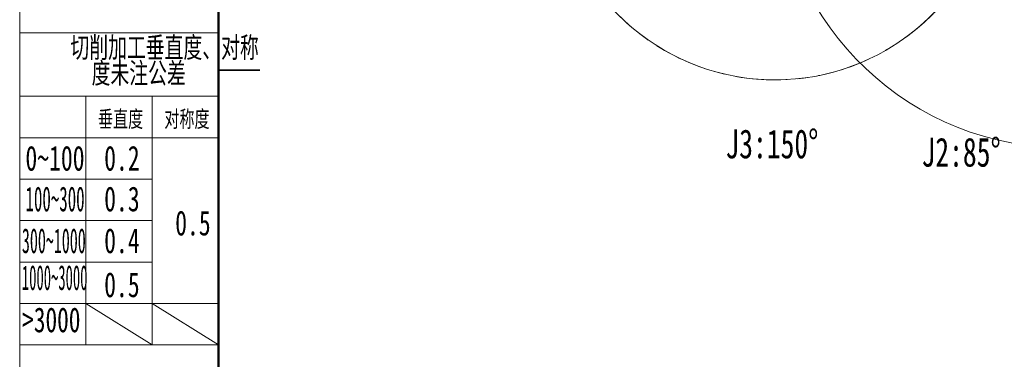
# Model space of a CAD drawing. Header units: millimetres. Extents: x 0 to 840, y 0 to 594.
# Tile 2 of 25: x 0 to 238, y 229 to 311. Entities that reach past the tile are written whole.
import ezdxf

# ---------------------------------------------------------------- set-up
doc = ezdxf.new("R2010")
doc.units = ezdxf.units.MM
doc.linetypes.add('CENTERX2', pattern=[20.32, 12.7, -2.54, 2.54, -2.54])
doc.layers.get('0').update_dxf_attribs({"lineweight": 18})
doc.layers.add('标注层', color=150, linetype='Continuous', lineweight=18)
doc.styles.add('SLDTEXTSTYLE0', font='txt', dxfattribs={"width": 0.7})
doc.styles.add('SLDTEXTSTYLE1', font='txt', dxfattribs={"width": 0.7})
doc.styles.add('SLDTEXTSTYLE13', font='txt', dxfattribs={"width": 0.499682})
doc.styles.add('SLDTEXTSTYLE14', font='txt', dxfattribs={"width": 0.472346})
doc.styles.add('SLDTEXTSTYLE15', font='txt', dxfattribs={"width": 0.431677})
doc.styles.add('SLDTEXTSTYLE16', font='txt', dxfattribs={"width": 0.689585})
doc.dimstyles.new('SLDDIMSTYLE0', dxfattribs={"dimtxt": 7, "dimasz": 4, "dimexe": 0, "dimexo": 0.0625, "dimgap": 1.75, "dimtad": 0, "dimtih": 1, "dimtoh": 1, "dimdec": 4, "dimlfac": 10, "dimzin": 12, "dimdsep": 46, "dimtxsty": 'SLDTEXTSTYLE1', "dimcen": 0.09, "dimdle": 8, "dimazin": 3, "dimtfac": 1, "dimtdec": 3, "dimtofl": 0, "dimtmove": 0, "dimatfit": 3, "dimfxl": 1, "dimfrac": 2, "dimtolj": 1, "dimarcsym": 0})
doc.dimstyles.new('SLDDIMSTYLE1', dxfattribs={"dimtxt": 7, "dimasz": 4, "dimexe": 0, "dimexo": 0.0625, "dimgap": 1.75, "dimtad": 0, "dimtih": 1, "dimtoh": 1, "dimdec": 0, "dimlfac": 10, "dimrnd": 1e-09, "dimzin": 12, "dimdsep": 46, "dimtxsty": 'SLDTEXTSTYLE1', "dimcen": 0, "dimdle": 8, "dimadec": 0, "dimazin": 3, "dimtfac": 1, "dimtdec": 3, "dimtofl": 0, "dimtmove": 0, "dimatfit": 3, "dimfxl": 1, "dimfrac": 2, "dimtolj": 1, "dimarcsym": 0})
doc.dimstyles.new('SLDDIMSTYLE2', dxfattribs={"dimtxt": 7, "dimasz": 4, "dimexe": 0, "dimexo": 0.0625, "dimgap": 1.75, "dimtad": 0, "dimtih": 1, "dimtoh": 1, "dimlfac": 10, "dimrnd": 1e-09, "dimzin": 12, "dimdsep": 46, "dimtxsty": 'SLDTEXTSTYLE1', "dimcen": 0, "dimdle": 8, "dimadec": 0, "dimazin": 3, "dimtfac": 1, "dimtdec": 3, "dimtofl": 0, "dimtmove": 0, "dimatfit": 3, "dimfxl": 1, "dimfrac": 2, "dimtolj": 1, "dimarcsym": 0})

# ---------------------------------------------------------------- blocks, each defined once
blk = doc.blocks.new('SW_NOTE_19')
at = {"layer": '标注层', "color": 0, "char_height": 2.5, "attachment_point": 2, "style": 'SLDTEXTSTYLE0'}
for s, insert, width in [('切削加工垂直度、对称', (17.19, 3.22), 49.6257), ('度未注公差', (14.06, 0.11), 24.5782)]:
    blk.add_mtext(s, dxfattribs=dict(at, insert=insert, width=width))
blk = doc.blocks.new('*X24')
at = {"layer": '标注层'}
for points in [[(246.38, 280.11), (242.46, 281.07), (242.35, 280.07)], [(258.58, 280.11), (262.61, 280.07), (262.5, 281.07)]]:
    blk.add_hatch(color=7, dxfattribs=at).paths.add_polyline_path(points, flags=0)
at = {"layer": '标注层', "color": 7}
for start, end in [(90, 265), (275, 90)]:
    blk.add_arc((252.48, 349.84), 70, start, end, dxfattribs=at)
blk = doc.blocks.new('*X25')
at = {"layer": '标注层'}
blk.add_hatch(color=7, dxfattribs=at).paths.add_polyline_path([(302.29, 399.02), (305.49, 401.47), (304.79, 402.18)], flags=0)
at = {"layer": '标注层', "color": 7}
for p, q in [((302.29, 399.02), (319.85, 416.35)), ((319.85, 416.35), (341.36, 416.35))]:
    blk.add_line(p, q, dxfattribs=at)
at = {"layer": '标注层', "color": 7, "char_height": 7, "attachment_point": 1, "style": 'SLDTEXTSTYLE1'}
for s, insert, width in [('%%C', (320.85, 425.4), 6.5698), ('1400', (329.08, 425.37), 25.7318)]:
    blk.add_mtext(s, dxfattribs=dict(at, insert=insert, width=width))
blk = doc.blocks.new('*X26')
at = {"layer": '标注层'}
for points in [[(232.84, 368.17), (231.8, 372.06), (230.87, 371.69)], [(232.84, 331.51), (230.87, 327.99), (231.8, 327.61)]]:
    blk.add_hatch(color=7, dxfattribs=at).paths.add_polyline_path(points, flags=0)
at = {"layer": '标注层', "color": 7}
for start, end in [(20, 180), (180, 340)]:
    blk.add_arc((182.48, 349.84), 53.6, start, end, dxfattribs=at)
blk = doc.blocks.new('*X27')
at = {"layer": '标注层'}
blk.add_hatch(color=7, dxfattribs=at).paths.add_polyline_path([(150.96, 393.19), (149.01, 396.72), (148.2, 396.13)], flags=0)
at = {"layer": '标注层', "color": 7}
for p, q in [((140.13, 408.07), (118.63, 408.07)), ((150.96, 393.19), (140.13, 408.07))]:
    blk.add_line(p, q, dxfattribs=at)
at = {"layer": '标注层', "color": 7, "char_height": 7, "attachment_point": 1, "style": 'SLDTEXTSTYLE1'}
for s, insert, width in [('%%C', (118.63, 417.12), 6.5698), ('1072', (126.86, 417.09), 25.5676)]:
    blk.add_mtext(s, dxfattribs=dict(at, insert=insert, width=width))

msp = doc.modelspace()

# ---------------------------------------------------------------- linework, layer by layer
at = {"color": 7, "linetype": 'Continuous', "lineweight": 18}
msp.add_line((-0.000512, 594.39658), (-0.000512, 0.39658), dxfattribs=at)
at = {"color": 1, "linetype": 'Continuous', "lineweight": 18}
for p, q in [((-0.000512, 581.582311), (-0.000512, 0.39658)), ((-0.000512, 307.618716), (47.992369, 307.618716)), ((-0.000512, 292.288694), (15.997115, 292.288694)), ((15.997115, 292.288694), (15.997115, 232.272217)), ((31.994742, 292.288694), (15.997115, 292.288694)), ((31.994742, 292.288694), (31.994742, 232.272217)), ((31.994742, 292.288694), (47.992369, 292.288694)), ((-0.000512, 282.288694), (47.992369, 282.288694)), ((-0.01263, 272.285399), (31.994742, 272.285399)), ((-0.01263, 262.282103), (31.994742, 262.282103)), ((-0.01263, 252.278808), (31.994742, 252.278808)), ((-0.000512, 242.275512), (47.992369, 242.275512)), ((15.997115, 242.275512), (31.994742, 232.272217)), ((31.994742, 242.256986), (47.992369, 232.272217)), ((-0.000512, 232.272217), (47.992369, 232.272217)), ((47.992369, 232.272217), (47.938907, 232.447906))]:
    msp.add_line(p, q, dxfattribs=at)
at = {"color": 7, "linetype": 'Continuous', "lineweight": 50}
msp.add_line((47.992369, 11.582311), (47.992369, 581.582311), dxfattribs=at)
at = {"color": 7, "linetype": 'Continuous', "lineweight": 35}
msp.add_line((57.992369, 298.582311), (47.992369, 298.582311), dxfattribs=at)
at = {"color": 1, "linetype": 'CENTERX2', "lineweight": 18}
msp.add_line((-0.000512, 292.288694), (47.992369, 292.288694), dxfattribs=at)
at = {"color": 7, "linetype": 'CENTERX2', "lineweight": 18}
msp.add_circle((182.478921, 349.837152), 53.600001, dxfattribs=at)

# ---------------------------------------------------------------- block references
at = {"layer": '标注层', "color": 1, "xscale": 2, "yscale": 2, "zscale": 2}
msp.add_blockref('SW_NOTE_19', (0.616849, 300.143185), dxfattribs=at)

# ---------------------------------------------------------------- texts
at = {"layer": '标注层', "color": 1, "attachment_point": 1}
for s, insert, char_height, width, style in [('垂直度', (18.899605, 288.81421), 4, 23.21340782, 'SLDTEXTSTYLE0'), ('对称度', (34.936324, 288.81421), 4, 23.27597765, 'SLDTEXTSTYLE0'), ('0~100', (1.369924, 280.336786), 6, 28.8603352, 'SLDTEXTSTYLE1'), ('0.2', (20.396182, 280.336786), 6, 16.70614525, 'SLDTEXTSTYLE1'), ('100~300', (1.390758, 270.508343), 6, 28.60751653, 'SLDTEXTSTYLE13'), ('0.3', (20.396182, 270.508343), 6, 16.70614525, 'SLDTEXTSTYLE1'), ('0.5', (37.552991, 264.694951), 6, 16.70614525, 'SLDTEXTSTYLE1'), ('300~1000', (0.524091, 260.425543), 6, 31.53898339, 'SLDTEXTSTYLE14'), ('0.4', (20.396182, 260.425543), 6, 17.03463687, 'SLDTEXTSTYLE1'), ('1000~3000', (0.508812, 251.523937), 6, 32.12256352, 'SLDTEXTSTYLE15'), ('0.5', (20.396182, 249.801755), 6, 16.70614525, 'SLDTEXTSTYLE1'), ('>3000', (0.592146, 241.328286), 6, 28.19980796, 'SLDTEXTSTYLE16')]:
    msp.add_mtext(s, dxfattribs=dict(at, insert=insert, char_height=char_height, width=width, style=style))
at = {"layer": '标注层', "color": 7, "char_height": 7, "attachment_point": 1, "style": 'SLDTEXTSTYLE1'}
for s, insert, width in [('J3:150%%D', (170.475352, 284.303267), 46.64581006), ('J2:85%%D', (217.852978, 282.296234), 39.63798883)]:
    msp.add_mtext(s, dxfattribs=dict(at, insert=insert, width=width))

# ---------------------------------------------------------------- dimensions: what is measured, and where the dimension line sits
at = {"layer": '标注层', "color": 7}
for p1, p2, dimstyle, picture, middle in [((202.666245, 300.656762), (302.292263, 399.017542), 'SLDDIMSTYLE1', '*X25', (325.139413, 421.574536)), ((214.001976, 306.486752), (150.955865, 393.187551), 'SLDDIMSTYLE2', '*X27', (136.334837, 413.29434))]:
    dim = msp.add_diameter_dim_2p(p1=p1, p2=p2, dimstyle=dimstyle, override={"dimpost": '%%C<>', "dimsah": 1, "dimtzin": 12}, dxfattribs=at)
    dim.commit()
    dim.dimension.update_dxf_attribs({"geometry": picture, "text_midpoint": middle, "dimtype": 163})
for base, line1, line2, picture, middle in [((252.479254, 419.832662), ((246.378323, 280.103191), (252.479254, 349.837152)), ((258.580185, 280.103191), (252.479254, 349.837152)), '*X24', (252.479254, 419.832662)), ((128.880528, 349.837152), ((232.846446, 331.504872), (182.478921, 349.837152)), ((232.846446, 368.169432), (182.478921, 349.837152)), '*X26', (128.880528, 349.837152))]:
    dim = msp.add_angular_dim_2l(base=base, line1=line1, line2=line2, dimstyle='SLDDIMSTYLE0', override={"dimtad": 0, "dimtih": 1, "dimtoh": 1, "dimsah": 1, "dimtdec": 2, "dimtzin": 12}, dxfattribs=at)
    dim.commit()
    dim.dimension.update_dxf_attribs({"geometry": picture, "text_midpoint": middle, "dimtype": 162})

doc.saveas('drawing.dxf')
